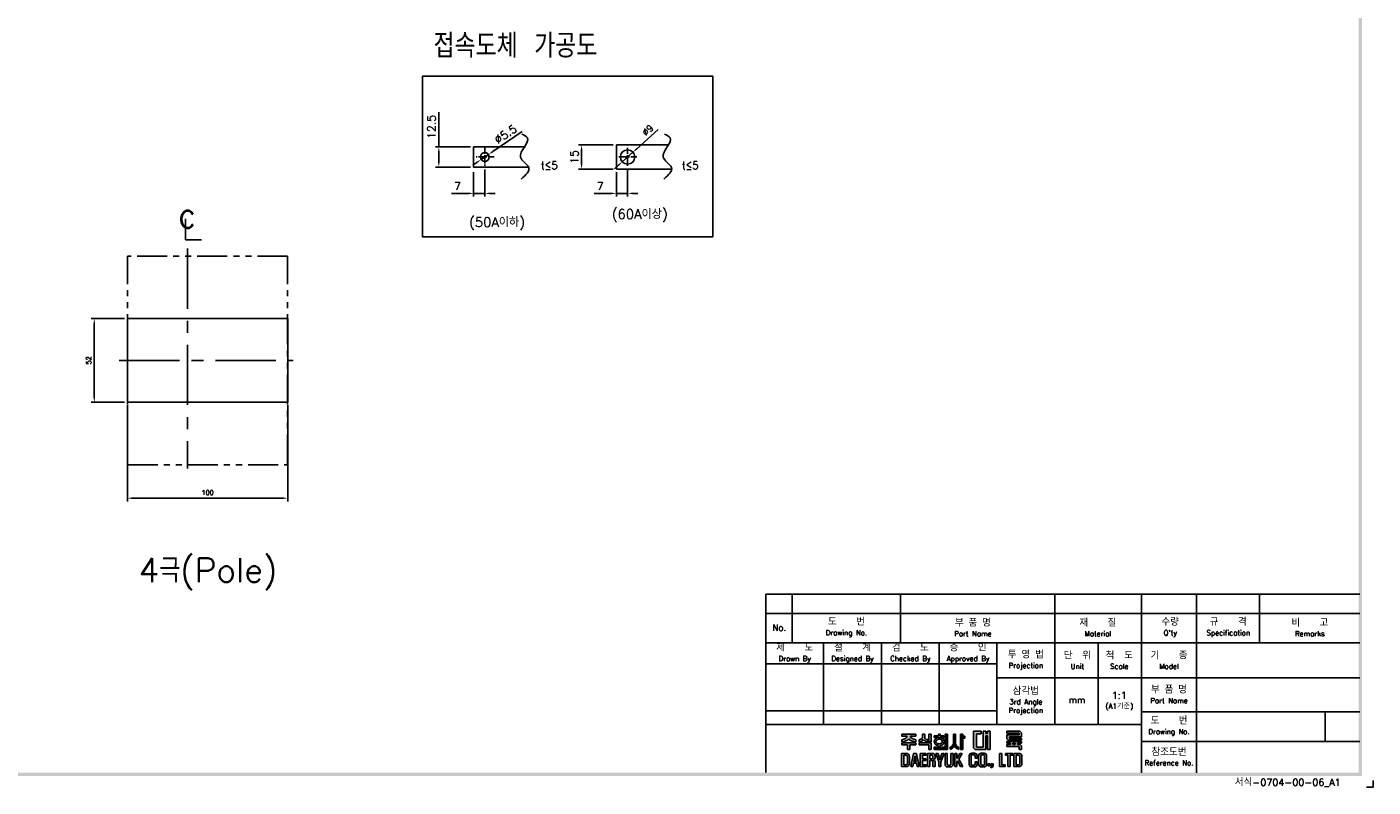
# Model space of a CAD drawing. Extents: x 2148 to 3980, y -907 to 1584.
# Tile 11 of 18: x 3142 to 3980, y 422 to 895. Entities that reach past the tile are written whole.
import ezdxf

# ---------------------------------------------------------------- set-up
doc = ezdxf.new("R2010")
doc.units = 0
doc.header["$LTSCALE"] = 3
doc.header["$MEASUREMENT"] = 0
doc.linetypes.add('CENTER', pattern=[2, 1.25, -0.25, 0.25, -0.25])
doc.linetypes.add('PHANTOM2', pattern=[1.25, 0.625, -0.125, 0.125, -0.125, 0.125, -0.125])
doc.layers.get('0').update_dxf_attribs({"linetype": 'CONTINUOUS'})
doc.layers.get('Defpoints').update_dxf_attribs({"linetype": 'CONTINUOUS'})
for name, color, linetype in [('AM_VIS', 7, 'CONTINUOUS'), ('cen', 1, 'CENTER'), ('di', 3, 'CONTINUOUS'), ('dimtaxt', 3, 'CONTINUOUS'), ('dwg', 7, 'CONTINUOUS'), ('NOTE', 4, 'CONTINUOUS')]:
    doc.layers.add(name, color=color, linetype=linetype)
doc.styles.add('K25', font='TXT', dxfattribs={"width": 0.9, "height": 2.5, "bigfont": 'TBHAN'})
doc.styles.add('KIM', font='ROMANS.shx', dxfattribs={"height": 5, "bigfont": 'GSG1.shx'})
doc.styles.get("Standard").update_dxf_attribs({"font": 'romans.shx', "height": 3, "bigfont": 'ghs.shx'})
doc.dimstyles.get("Standard").update_dxf_attribs({"dimtxt": 0.18, "dimasz": 0.18, "dimexe": 0.18, "dimexo": 0.0625, "dimgap": 0.09, "dimtad": 0, "dimtih": 1, "dimtoh": 1, "dimdec": 4, "dimzin": 0, "dimdsep": 46, "dimtxsty": 'Standard', "dimcen": 0.09, "dimadec": 0, "dimazin": 0, "dimtfac": 1, "dimtdec": 4, "dimtofl": 0, "dimtmove": 0, "dimatfit": 3, "dimfxl": 0, "dimtolj": 1, "dimtzin": 0, "dimarcsym": 0})
doc.dimstyles.new('STANDARD$0', dxfattribs={"dimtxt": 5, "dimasz": 5, "dimexe": 1, "dimexo": 2, "dimgap": 2, "dimtad": 1, "dimdec": 4, "dimzin": 12, "dimdsep": 46, "dimtxsty": 'KIM', "dimcen": -1, "dimdle": 0.1, "dimadec": 0, "dimazin": 0, "dimtfac": 1, "dimtdec": 4, "dimtmove": 0, "dimatfit": 3, "dimfxl": 0, "dimtolj": 1, "dimtzin": 0, "dimarcsym": 0})
doc.dimstyles.new('STANDARD$3', dxfattribs={"dimtxt": 5, "dimasz": 5, "dimexe": 1, "dimexo": 2, "dimgap": 0.8, "dimtad": 1, "dimdec": 4, "dimdsep": 46, "dimtxsty": 'KIM', "dimcen": 0, "dimdle": 0.1, "dimadec": 0, "dimazin": 0, "dimtfac": 1, "dimtdec": 4, "dimtmove": 0, "dimatfit": 3, "dimfxl": 0, "dimtolj": 1, "dimtzin": 0, "dimarcsym": 0})

# ---------------------------------------------------------------- blocks, each defined once
blk = doc.blocks.new('*D28')
at = {"layer": 'Defpoints', "color": 0}
for p in [(3204.3, 713.5), (3183.49, 661.5), (3204.3, 661.5)]:
    blk.add_point(p, dxfattribs=at)
at = {"layer": 'di'}
for p, q in [((3202.3, 713.5), (3181.49, 713.5)), ((3183.49, 710.3), (3183.49, 664.7)), ((3202.3, 661.5), (3181.49, 661.5))]:
    blk.add_line(p, q, dxfattribs=at)
for points in [[(3182.96, 710.3), (3184.03, 710.3), (3183.49, 713.5)], [(3182.96, 664.7), (3184.03, 664.7), (3183.49, 661.5)]]:
    blk.add_solid(points, dxfattribs=at)
at = {"layer": 'di', "insert": (3179.99, 687.5), "char_height": 3, "attachment_point": 5, "rotation": 90}
blk.add_mtext('\\A1;52', dxfattribs=at)
blk = doc.blocks.new('*D31')
at = {"layer": 'Defpoints', "color": 0}
for p in [(3204.1, 661.5), (3304.1, 661.5), (3304.1, 601.66)]:
    blk.add_point(p, dxfattribs=at)
at = {"layer": 'di'}
for p, q in [((3204.1, 659.5), (3204.1, 599.66)), ((3304.1, 659.5), (3304.1, 599.66)), ((3207.3, 601.66), (3300.9, 601.66))]:
    blk.add_line(p, q, dxfattribs=at)
for points in [[(3207.3, 602.19), (3207.3, 601.13), (3204.1, 601.66)], [(3300.9, 602.19), (3300.9, 601.13), (3304.1, 601.66)]]:
    blk.add_solid(points, dxfattribs=at)
at = {"layer": 'di', "insert": (3254.1, 605.16), "char_height": 3, "attachment_point": 5}
blk.add_mtext('\\A1;100', dxfattribs=at)
blk = doc.blocks.new('*D51')
at = {"layer": 'Defpoints', "color": 0}
for p in [(3487.1, 821.69), (3508.78, 821.69), (3508.78, 806.69)]:
    blk.add_point(p, dxfattribs=at)
at = {"layer": 'di'}
for p, q in [((3506.78, 821.69), (3485.1, 821.69)), ((3487.1, 809.89), (3487.1, 818.49)), ((3506.78, 806.69), (3485.1, 806.69))]:
    blk.add_line(p, q, dxfattribs=at)
for points in [[(3486.56, 818.49), (3487.63, 818.49), (3487.1, 821.69)], [(3486.56, 809.89), (3487.63, 809.89), (3487.1, 806.69)]]:
    blk.add_solid(points, dxfattribs=at)
at = {"layer": 'di', "insert": (3482.6, 814.19), "char_height": 5, "attachment_point": 5, "rotation": 90, "style": 'KIM'}
blk.add_mtext('\\A1;15', dxfattribs=at)
blk = doc.blocks.new('*D52')
at = {"layer": 'Defpoints', "color": 0}
for p in [(3519.12, 817.21), (3512.44, 811.18)]:
    blk.add_point(p, dxfattribs=at)
at = {"layer": 'di'}
for p, q in [((3534.76, 831.34), (3521.49, 819.36)), ((3512.44, 811.18), (3519.12, 817.21)), ((3510.06, 809.03), (3507.69, 806.89))]:
    blk.add_line(p, q, dxfattribs=at)
for points in [[(3521.13, 819.75), (3521.85, 818.96), (3519.12, 817.21)], [(3509.71, 809.43), (3510.42, 808.64), (3512.44, 811.18)]]:
    blk.add_solid(points, dxfattribs=at)
at = {"layer": 'di', "insert": (3528.33, 830.93), "char_height": 4, "attachment_point": 5, "rotation": 42.09685}
blk.add_mtext('\\A1;∅9', dxfattribs=at)
blk = doc.blocks.new('*D53')
at = {"layer": 'Defpoints', "color": 0}
for p in [(3508.78, 806.69), (3515.78, 808.45), (3508.78, 791.52)]:
    blk.add_point(p, dxfattribs=at)
at = {"layer": 'di'}
for p, q in [((3515.78, 806.45), (3515.78, 789.52)), ((3508.78, 804.69), (3508.78, 789.52)), ((3505.58, 791.52), (3495.04, 791.52)), ((3515.78, 791.52), (3508.78, 791.52)), ((3518.98, 791.52), (3522.18, 791.52))]:
    blk.add_line(p, q, dxfattribs=at)
for points in [[(3505.58, 792.05), (3505.58, 790.98), (3508.78, 791.52)], [(3518.98, 792.05), (3518.98, 790.98), (3515.78, 791.52)]]:
    blk.add_solid(points, dxfattribs=at)
at = {"layer": 'di', "insert": (3498.71, 796.02), "char_height": 5, "attachment_point": 5, "style": 'KIM'}
blk.add_mtext('\\A1;7', dxfattribs=at)
blk = doc.blocks.new('*D54')
at = {"layer": 'Defpoints', "color": 0}
for p in [(3398.17, 820.44), (3419.86, 820.44), (3419.86, 807.94)]:
    blk.add_point(p, dxfattribs=at)
at = {"layer": 'di'}
for p, q in [((3398.17, 820.44), (3398.17, 842.17)), ((3417.86, 820.44), (3396.17, 820.44)), ((3398.17, 811.14), (3398.17, 817.24)), ((3417.86, 807.94), (3396.17, 807.94))]:
    blk.add_line(p, q, dxfattribs=at)
for points in [[(3397.64, 817.24), (3398.71, 817.24), (3398.17, 820.44)], [(3397.64, 811.14), (3398.71, 811.14), (3398.17, 807.94)]]:
    blk.add_solid(points, dxfattribs=at)
at = {"layer": 'di', "insert": (3393.67, 832.91), "char_height": 5, "attachment_point": 5, "rotation": 90, "style": 'KIM'}
blk.add_mtext('\\A1;12.5', dxfattribs=at)
blk = doc.blocks.new('*D55')
at = {"layer": 'Defpoints', "color": 0}
for p in [(3419.86, 806.69), (3426.86, 808.45), (3419.86, 791.52)]:
    blk.add_point(p, dxfattribs=at)
at = {"layer": 'di'}
for p, q in [((3426.86, 806.45), (3426.86, 789.52)), ((3419.86, 804.69), (3419.86, 789.52)), ((3416.66, 791.52), (3406.12, 791.52)), ((3426.86, 791.52), (3419.86, 791.52)), ((3430.06, 791.52), (3433.26, 791.52))]:
    blk.add_line(p, q, dxfattribs=at)
for points in [[(3416.66, 792.05), (3416.66, 790.98), (3419.86, 791.52)], [(3430.06, 792.05), (3430.06, 790.98), (3426.86, 791.52)]]:
    blk.add_solid(points, dxfattribs=at)
at = {"layer": 'di', "insert": (3409.79, 796.02), "char_height": 5, "attachment_point": 5, "style": 'KIM'}
blk.add_mtext('\\A1;7', dxfattribs=at)
blk = doc.blocks.new('*D56')
at = {"layer": 'Defpoints', "color": 0}
for p in [(3429.13, 815.74), (3424.58, 812.65)]:
    blk.add_point(p, dxfattribs=at)
at = {"layer": 'di'}
for p, q in [((3450.14, 830.01), (3431.78, 817.54)), ((3424.58, 812.65), (3429.13, 815.74)), ((3421.93, 810.85), (3419.29, 809.05))]:
    blk.add_line(p, q, dxfattribs=at)
for points in [[(3431.48, 817.98), (3432.08, 817.1), (3429.13, 815.74)], [(3421.63, 811.29), (3422.23, 810.41), (3424.58, 812.65)]]:
    blk.add_solid(points, dxfattribs=at)
at = {"layer": 'di', "insert": (3439.75, 828.4), "char_height": 5, "attachment_point": 5, "rotation": 34.1876, "style": 'KIM'}
blk.add_mtext('\\A1;∅5.5', dxfattribs=at)
blk = doc.blocks.new('도면서식 A1')
at = {"layer": 'di', "insert": (780.92, -2.61), "char_height": 2.2, "width": 38.8706, "attachment_point": 4}
blk.add_mtext('서식-0704-00-06_A1', dxfattribs=at)
blk = doc.blocks.new('대륙')
at = {"layer": 'dimtaxt'}
for points in [[(70.89, 12.38), (72.38, 12.38), (72.38, 13.12), (70.01, 13.12), (70.01, 8), (70.53, 7.49), (73.84, 7.49), (73.84, 11.66), (74.29, 11.66), (74.29, 7.49), (75.14, 7.49), (75.14, 13.12), (74.29, 13.12), (74.29, 12.42), (73.84, 12.42), (73.84, 13.12), (73.01, 13.12), (73.01, 8.23), (70.89, 8.23)], [(61.83, 12.19), (61.11, 12.19), (61.11, 8.2), (57.74, 8.2), (57.74, 7.47), (61.11, 7.47), (61.83, 7.47)]]:
    blk.add_hatch(color=256, dxfattribs=at).paths.add_polyline_path(points)
h = blk.add_hatch(color=256, dxfattribs=at)
h.paths.add_polyline_path([(84.17, 12.56), (84.17, 11.99), (80.38, 11.99), (80.38, 10.74), (80.81, 10.32), (84.92, 10.32), (84.92, 10.92), (81.19, 10.92), (81.19, 11.44), (84.92, 11.44), (84.92, 12.6), (84.39, 13.12), (80.36, 13.12), (80.36, 12.56)])
h.paths.add_polyline_path([(83.7, 9.41), (84.92, 9.41), (84.92, 9.97), (80.36, 9.97), (80.36, 9.41), (81.48, 9.41), (81.48, 9.04), (80.35, 9.04), (80.35, 8.42), (84.18, 8.42), (84.18, 7.49), (84.92, 7.49), (84.92, 8.64), (84.52, 9.04), (83.7, 9.04)])
h.paths.add_polyline_path([(83, 9.41), (82.23, 9.41), (82.23, 9.04), (83, 9.04)], flags=17)
h = blk.add_hatch(color=256, dxfattribs=at)
edge = h.paths.add_edge_path()
edge.add_line((51.99, 12.18), (47.65, 12.18))
edge.add_line((47.65, 12.18), (47.65, 11.59))
edge.add_line((47.65, 11.59), (49.36, 11.59))
edge.add_ellipse((47.48, 11.55), major_axis=(1.89, 0.39), ratio=0.576936, start_angle=268.0794, end_angle=342.4305, ccw=False)
edge.add_line((47.64, 10.44), (47.64, 9.87))
edge.add_ellipse((47.59, 11.36), major_axis=(2.46, 0), ratio=0.608939, start_angle=-88.7913, end_angle=-24.3158)
edge.add_ellipse((52.06, 11.36), major_axis=(-2.46, 0), ratio=0.608939, start_angle=384.3158, end_angle=448.3061)
edge.add_line((51.99, 9.87), (51.99, 10.51))
edge.add_ellipse((52.11, 11.62), major_axis=(-1.91, 0.31), ratio=0.577613, start_angle=17.5125, end_angle=91.8636, ccw=False)
edge.add_line((50.24, 11.59), (51.99, 11.59))
edge.add_line((51.99, 11.59), (51.99, 12.18))
h.paths.add_polyline_path([(52, 9.48), (47.64, 9.48), (47.64, 8.87), (49.46, 8.87), (49.46, 7.49), (50.19, 7.49), (50.19, 8.88), (52, 8.88)])
edge = h.paths.add_edge_path()
edge.add_arc((55.25, 11.18), 0.45, 180, 220.7047, ccw=False)
edge.add_line((54.8, 11.18), (54.8, 12.18))
edge.add_line((54.8, 12.18), (54.06, 12.18))
edge.add_line((54.06, 12.18), (54.06, 11.18))
edge.add_arc((53.61, 11.18), 0.45, 319.2953, 360, ccw=False)
edge.add_spline(control_points=[(53.95, 10.89), (53.94, 10.88), (53.93, 10.87), (53.83, 10.76), (53.7, 10.68), (53.03, 10.51)], knot_values=[3.761053, 3.761053, 3.761053, 3.761053, 3.807132, 3.807132, 4.298097, 4.298097, 4.298097, 4.298097], degree=3, periodic=0)
edge.add_line((53.03, 10.51), (53.03, 9.85))
edge.add_spline(control_points=[(53.03, 9.85), (53.05, 9.85), (53.06, 9.85), (53.74, 9.96), (53.94, 10.08), (54.15, 10.22), (54.2, 10.3), (54.43, 10.6)], knot_values=[3.495949, 3.495949, 3.495949, 3.495949, 3.524444, 3.524444, 4.06832, 4.06832, 4.379503, 4.379503, 4.379503, 4.379503], degree=3, periodic=0)
edge.add_spline(control_points=[(54.43, 10.6), (54.65, 10.3), (54.71, 10.22), (54.92, 10.08), (55.12, 9.96), (55.75, 9.88), (55.78, 9.87), (55.8, 9.86)], knot_values=[3.495949, 3.495949, 3.495949, 3.495949, 3.807132, 3.807132, 4.351008, 4.351008, 4.402945, 4.402945, 4.402945, 4.402945], degree=3, periodic=0)
edge.add_line((55.8, 9.86), (55.8, 10.59))
edge.add_spline(control_points=[(55.8, 10.59), (55.78, 10.59), (55.76, 10.6), (55.19, 10.66), (55.03, 10.75), (54.92, 10.87), (54.91, 10.88), (54.91, 10.89)], knot_values=[3.761053, 3.761053, 3.761053, 3.761053, 3.81299, 3.81299, 4.356866, 4.356866, 4.402945, 4.402945, 4.402945, 4.402945], degree=3, periodic=0)
h.paths.add_polyline_path([(56.82, 9.48), (53.03, 9.48), (53.03, 8.87), (56.1, 8.87), (56.1, 7.49), (56.82, 7.49)])
h.paths.add_polyline_path([(56.82, 12.19), (56.1, 12.19), (56.1, 9.87), (56.82, 9.87)])
h.paths.add_polyline_path([(60.76, 11.76), (59.58, 11.76), (59.58, 12.19), (59.05, 12.19), (59.05, 11.76), (57.74, 11.76), (57.74, 11.21), (60.76, 11.21)])
edge = h.paths.add_edge_path()
edge.add_ellipse((59.26, 9.92), major_axis=(-1.56, 0), ratio=0.830145, start_angle=101.7462, end_angle=265.4383)
edge.add_line((59.38, 11.21), (59.13, 11.21))
edge.add_ellipse((59.26, 9.92), major_axis=(1.56, 0), ratio=0.830145, start_angle=94.5617, end_angle=259.6787)
edge.add_line((58.98, 8.65), (58.98, 8.2))
edge.add_line((58.98, 8.2), (59.58, 8.2))
edge.add_line((59.58, 8.2), (59.58, 8.65))
edge = h.paths.add_edge_path(flags=16)
edge.add_spline(control_points=[(60.26, 9.92), (60.26, 10.03), (60.22, 10.15), (60.06, 10.37), (59.93, 10.48), (59.59, 10.63), (59.39, 10.66), (58.99, 10.64), (58.8, 10.59), (58.5, 10.41), (58.39, 10.3), (58.27, 10.07), (58.25, 9.96), (58.28, 9.73), (58.34, 9.62), (58.54, 9.4), (58.69, 9.3), (59.06, 9.19), (59.26, 9.17), (59.65, 9.23), (59.83, 9.31), (60.09, 9.5), (60.18, 9.62), (60.25, 9.8), (60.26, 9.86), (60.26, 9.92)], knot_values=[0, 0, 0, 0, 0.543876, 0.543876, 1.087752, 1.087752, 1.631628, 1.631628, 2.175504, 2.175504, 2.71938, 2.71938, 3.263256, 3.263256, 3.807132, 3.807132, 4.351008, 4.351008, 4.894884, 4.894884, 5.43876, 5.43876, 5.982636, 5.982636, 6.283185, 6.283185, 6.283185, 6.283185], degree=3, periodic=0)
h = blk.add_hatch(color=256, dxfattribs=at)
edge = h.paths.add_edge_path()
edge.add_line((64.41, 12.18), (63.7, 12.18))
edge.add_line((63.7, 12.18), (63.7, 9.23))
edge.add_ellipse((62.86, 9.12), major_axis=(0.66, 0.841), ratio=0.672815, start_angle=218.7862, end_angle=304.0863, ccw=False)
edge.add_line((62.7, 8.19), (62.7, 7.51))
edge.add_ellipse((63.11, 8.54), major_axis=(0.964, 0.919), ratio=0.540942, start_angle=220.7961, end_angle=301.7505)
edge.add_ellipse((64.93, 8.53), major_axis=(-0.866, 0.919), ratio=0.569913, start_angle=58.7442, end_angle=145.288)
edge.add_line((65.35, 7.49), (65.35, 8.17))
edge.add_ellipse((65.18, 9.26), major_axis=(-0.67, 1.07), ratio=0.576723, start_angle=74.3826, end_angle=142.9847, ccw=False)
edge.add_line((64.41, 9.18), (64.41, 12.18))
h.paths.add_polyline_path([(66.65, 10.99), (67.26, 10.99), (67.26, 11.63), (66.64, 11.63), (66.64, 12.18), (65.92, 12.18), (65.92, 7.49), (66.65, 7.49)])
h = blk.add_hatch(color=256, dxfattribs=at)
h.paths.add_polyline_path([(47.58, 6.25), (47.58, 2.12), (49.06, 2.12, 0.414214), (50.06, 3.12), (50.06, 5.25, 0.414214), (49.06, 6.25)])
h.paths.add_polyline_path([(48.9, 5.73, -0.414214), (49.4, 5.23), (49.4, 3.16, -0.414214), (48.9, 2.66), (48.23, 2.66), (48.23, 5.73)], flags=16)
h.paths.add_polyline_path([(50.42, 2.11), (51.1, 2.11), (51.31, 3.17), (52.21, 3.17), (52.42, 2.11), (53.1, 2.11), (52.25, 6.23), (51.27, 6.23)])
h.paths.add_polyline_path([(51.77, 5.49), (52.09, 3.74), (51.43, 3.74)], flags=16)
h.paths.add_polyline_path([(53.4, 2.11), (55.25, 2.11), (55.25, 2.66), (54.07, 2.66), (54.07, 3.99), (55.15, 3.99), (55.15, 4.52), (54.06, 4.52), (54.06, 5.7), (55.21, 5.7), (55.21, 6.25), (53.4, 6.25)])
h.paths.add_polyline_path([(55.67, 2.12), (56.33, 2.12), (56.33, 4.05), (56.93, 4.05, -0.414214), (57.33, 3.65), (57.33, 2.12), (58.02, 2.12), (58.02, 3.65, 0.276846), (57.45, 4.24, 0.25864), (58.02, 4.77), (58.02, 5.43, 0.414214), (57.22, 6.23), (55.67, 6.23)])
h.paths.add_polyline_path([(56.33, 5.71), (57.04, 5.71, -0.414214), (57.34, 5.41), (57.34, 4.86, -0.414214), (57.04, 4.56), (56.33, 4.56)], flags=16)
h.paths.add_polyline_path([(59.2, 3.57), (59.2, 2.11), (59.85, 2.11), (59.85, 3.58), (60.8, 6.24), (60.13, 6.24), (59.53, 4.27), (58.97, 6.24), (58.28, 6.24)])
h.paths.add_polyline_path([(61.13, 2.78, 0.414214), (61.88, 2.03), (62.85, 2.03, 0.414214), (63.6, 2.78), (63.6, 6.24), (62.93, 6.24), (62.93, 2.84, -0.414214), (62.68, 2.59), (62.07, 2.59, -0.414214), (61.82, 2.84), (61.82, 6.24), (61.13, 6.24)])
h.paths.add_polyline_path([(64.11, 2.12), (64.77, 2.12), (64.77, 3.42), (64.98, 3.87), (65.9, 2.12), (66.68, 2.12), (65.38, 4.46), (66.48, 6.23), (65.69, 6.23), (64.76, 4.66), (64.76, 6.23), (64.11, 6.23)])
h.paths.add_polyline_path([(68.62, 2.84, 0.414214), (69.42, 2.04), (70.32, 2.04, 0.414214), (71.12, 2.84), (71.12, 3.62), (70.47, 3.62), (70.47, 2.85, -0.414214), (70.17, 2.55), (69.58, 2.55, -0.414214), (69.28, 2.85), (69.28, 5.49, -0.414214), (69.58, 5.79), (70.16, 5.79, -0.414214), (70.46, 5.49), (70.46, 4.76), (71.12, 4.76), (71.12, 5.52, 0.414214), (70.32, 6.32), (69.42, 6.32, 0.414214), (68.62, 5.52)])
h.paths.add_polyline_path([(71.57, 2.84, 0.414214), (72.37, 2.04), (73.25, 2.04, 0.414214), (74.05, 2.84), (74.05, 5.52, 0.414214), (73.25, 6.32), (72.37, 6.32, 0.414214), (71.57, 5.52)])
h.paths.add_polyline_path([(72.23, 5.5, -0.414214), (72.53, 5.8), (73.09, 5.8, -0.414214), (73.39, 5.5), (73.39, 2.85, -0.414214), (73.09, 2.55), (72.53, 2.55, -0.414214), (72.23, 2.85)], flags=16)
h.paths.add_polyline_path([(74.42, 2.34), (75.05, 2.34), (75.05, 2.98), (74.42, 2.98)])
h.paths.add_polyline_path([(75.76, 2.34, -0.316213), (75.39, 2.07), (75.39, 1.77, 0.409412), (76.08, 2.47), (76.08, 2.98), (75.39, 2.98), (75.39, 2.34)])
h.paths.add_polyline_path([(78.08, 2.12), (79.79, 2.12), (79.79, 2.67), (78.75, 2.67), (78.75, 6.24), (78.08, 6.24)])
h.paths.add_polyline_path([(80.68, 2.12), (81.35, 2.12), (81.35, 5.7), (82.27, 5.7), (82.27, 6.24), (79.92, 6.24), (79.92, 5.7), (80.68, 5.7)])
h.paths.add_polyline_path([(82.59, 2.13), (84.07, 2.13, 0.414214), (85.07, 3.13), (85.07, 5.24, 0.414214), (84.07, 6.24), (82.59, 6.24)])
h.paths.add_polyline_path([(83.24, 5.73), (83.9, 5.73, -0.414214), (84.4, 5.23), (84.4, 3.15, -0.414214), (83.9, 2.65), (83.24, 2.65)], flags=16)
for p, q in [((70.01, 13.12), (70.01, 8)), ((70.01, 13.12), (72.38, 13.12)), ((72.38, 13.12), (72.38, 12.38)), ((73.01, 13.12), (73.01, 8.23)), ((73.01, 13.12), (73.84, 13.12)), ((73.84, 13.12), (73.84, 12.42)), ((74.29, 13.12), (75.14, 13.12)), ((74.29, 13.12), (74.29, 12.42)), ((75.14, 13.12), (75.14, 7.49)), ((80.36, 13.12), (84.39, 13.12)), ((80.36, 12.56), (80.36, 13.12)), ((84.92, 12.6), (84.39, 13.12)), ((84.92, 12.6), (84.92, 11.44)), ((47.64, 10.44), (47.64, 9.87)), ((47.64, 9.48), (52, 9.48)), ((47.64, 8.87), (47.64, 9.48)), ((49.46, 8.87), (47.64, 8.87)), ((47.65, 12.18), (51.99, 12.18)), ((47.65, 12.18), (47.65, 11.59)), ((47.65, 11.59), (49.36, 11.59)), ((49.46, 7.49), (49.46, 8.87)), ((50.19, 8.88), (50.19, 7.49)), ((52, 8.88), (50.19, 8.88)), ((51.99, 11.59), (50.24, 11.59)), ((51.99, 12.18), (51.99, 11.59)), ((51.99, 10.51), (51.99, 9.87)), ((52, 9.48), (52, 8.88)), ((53.03, 9.85), (53.03, 10.51)), ((53.03, 9.48), (56.82, 9.48)), ((53.03, 8.87), (53.03, 9.48)), ((56.1, 8.87), (53.03, 8.87)), ((54.06, 12.18), (54.8, 12.18)), ((54.06, 12.18), (54.06, 11.18)), ((54.8, 12.18), (54.8, 11.18)), ((55.8, 9.86), (55.8, 10.59)), ((56.82, 12.19), (56.1, 12.19)), ((56.1, 12.19), (56.1, 9.87)), ((56.82, 9.87), (56.1, 9.87)), ((56.1, 7.49), (56.1, 8.87)), ((56.82, 12.19), (56.82, 9.87)), ((56.82, 9.48), (56.82, 7.49)), ((57.74, 11.76), (59.05, 11.76)), ((57.74, 11.21), (57.74, 11.76)), ((60.76, 11.21), (57.74, 11.21)), ((58.98, 8.2), (58.98, 8.65)), ((59.05, 11.76), (59.05, 12.19)), ((59.05, 12.19), (59.58, 12.19)), ((59.58, 12.19), (59.58, 11.76)), ((59.58, 11.76), (60.76, 11.76)), ((59.58, 8.65), (59.58, 8.2)), ((60.76, 11.76), (60.76, 11.21)), ((61.11, 12.19), (61.11, 8.2)), ((61.83, 12.19), (61.11, 12.19)), ((61.83, 7.47), (61.83, 12.19)), ((63.7, 12.18), (64.41, 12.18)), ((63.7, 12.18), (63.7, 9.23)), ((64.41, 12.18), (64.41, 9.18)), ((65.92, 7.49), (65.92, 12.18)), ((65.92, 12.18), (66.64, 12.18)), ((66.64, 12.18), (66.64, 11.63)), ((66.64, 11.63), (67.26, 11.63)), ((66.65, 10.99), (66.65, 7.49)), ((67.26, 10.99), (66.65, 10.99)), ((67.26, 11.63), (67.26, 10.99)), ((70.89, 12.38), (70.89, 8.23)), ((70.89, 12.38), (72.38, 12.38)), ((73.84, 12.42), (74.29, 12.42)), ((73.84, 11.66), (73.84, 7.49)), ((73.84, 11.66), (74.29, 11.66)), ((74.29, 11.66), (74.29, 7.49)), ((80.35, 9.04), (81.48, 9.04)), ((80.35, 9.04), (80.35, 8.42)), ((80.35, 8.42), (84.18, 8.42)), ((80.36, 12.56), (84.17, 12.56)), ((80.36, 9.97), (84.92, 9.97)), ((80.36, 9.97), (80.36, 9.41)), ((80.36, 9.41), (81.48, 9.41)), ((80.38, 11.99), (84.17, 11.99)), ((80.38, 11.99), (80.38, 10.74)), ((80.81, 10.32), (80.38, 10.74)), ((80.81, 10.32), (84.92, 10.32)), ((81.19, 11.44), (84.92, 11.44)), ((81.19, 11.44), (81.19, 10.92)), ((81.19, 10.92), (84.92, 10.92)), ((81.48, 9.41), (81.48, 9.04)), ((82.23, 9.41), (83, 9.41)), ((82.23, 9.41), (82.23, 9.04)), ((82.23, 9.04), (83, 9.04)), ((83, 9.41), (83, 9.04)), ((83.7, 9.41), (84.92, 9.41)), ((83.7, 9.41), (83.7, 9.04)), ((83.7, 9.04), (84.52, 9.04)), ((84.17, 12.56), (84.17, 11.99)), ((84.18, 8.42), (84.18, 7.49)), ((84.92, 8.64), (84.52, 9.04)), ((84.92, 10.92), (84.92, 10.32)), ((84.92, 9.97), (84.92, 9.41)), ((84.92, 8.64), (84.92, 7.49)), ((47.58, 6.25), (47.58, 2.12)), ((47.58, 6.25), (49.06, 6.25)), ((48.23, 5.73), (48.23, 2.66)), ((48.9, 5.73), (48.23, 5.73)), ((49.4, 3.16), (49.4, 5.23)), ((50.19, 7.49), (49.46, 7.49)), ((50.06, 5.25), (50.06, 3.12)), ((51.27, 6.23), (50.42, 2.11)), ((52.25, 6.23), (51.27, 6.23)), ((51.77, 5.49), (51.43, 3.74)), ((52.09, 3.74), (51.77, 5.49)), ((53.1, 2.11), (52.25, 6.23)), ((55.21, 6.25), (53.4, 6.25)), ((53.4, 6.25), (53.4, 2.11)), ((54.06, 5.7), (55.21, 5.7)), ((54.06, 4.52), (54.06, 5.7)), ((55.15, 4.52), (54.06, 4.52)), ((55.15, 3.99), (55.15, 4.52)), ((55.21, 5.7), (55.21, 6.25)), ((55.67, 6.23), (55.67, 2.12)), ((57.22, 6.23), (55.67, 6.23)), ((56.82, 7.49), (56.1, 7.49)), ((56.33, 5.71), (56.33, 4.56)), ((57.04, 5.71), (56.33, 5.71)), ((56.33, 4.56), (57.04, 4.56)), ((57.34, 4.86), (57.34, 5.41)), ((57.74, 8.2), (61.11, 8.2)), ((57.74, 7.47), (57.74, 8.2)), ((61.11, 7.47), (57.74, 7.47)), ((58.02, 4.77), (58.02, 5.43)), ((58.97, 6.24), (58.28, 6.24)), ((58.28, 6.24), (59.2, 3.57)), ((59.53, 4.27), (58.97, 6.24)), ((60.13, 6.24), (59.53, 4.27)), ((59.85, 3.58), (60.8, 6.24)), ((60.8, 6.24), (60.13, 6.24)), ((61.11, 7.47), (61.83, 7.47)), ((61.13, 6.24), (61.13, 2.78)), ((61.82, 6.24), (61.13, 6.24)), ((61.82, 2.84), (61.82, 6.24)), ((62.7, 7.51), (62.7, 8.19)), ((62.93, 2.84), (62.93, 6.24)), ((62.93, 6.24), (63.6, 6.24)), ((63.6, 6.24), (63.6, 2.78)), ((64.11, 2.12), (64.11, 6.23)), ((64.11, 6.23), (64.76, 6.23)), ((64.76, 4.66), (65.69, 6.23)), ((64.76, 6.23), (64.76, 4.66)), ((65.35, 7.49), (65.35, 8.17)), ((66.48, 6.23), (65.38, 4.46)), ((65.38, 4.46), (66.68, 2.12)), ((65.69, 6.23), (66.48, 6.23)), ((66.65, 7.49), (65.92, 7.49)), ((68.62, 2.84), (68.62, 5.52)), ((69.28, 5.49), (69.28, 2.85)), ((70.32, 6.32), (69.42, 6.32)), ((70.16, 5.79), (69.58, 5.79)), ((70.53, 7.49), (70.01, 8)), ((70.46, 4.76), (70.46, 5.49)), ((71.12, 4.76), (70.46, 4.76)), ((73.84, 7.49), (70.53, 7.49)), ((73.01, 8.23), (70.89, 8.23)), ((71.12, 5.52), (71.12, 4.76)), ((71.57, 2.84), (71.57, 5.52)), ((72.23, 5.5), (72.23, 2.85)), ((73.25, 6.32), (72.37, 6.32)), ((73.09, 5.8), (72.53, 5.8)), ((73.39, 2.85), (73.39, 5.5)), ((74.05, 5.52), (74.05, 2.84)), ((75.14, 7.49), (74.29, 7.49)), ((78.08, 6.24), (78.08, 2.12)), ((78.75, 6.24), (78.08, 6.24)), ((78.75, 2.67), (78.75, 6.24)), ((82.27, 6.24), (79.92, 6.24)), ((79.92, 6.24), (79.92, 5.7)), ((79.92, 5.7), (80.68, 5.7)), ((80.68, 5.7), (80.68, 2.12)), ((81.35, 2.12), (81.35, 5.7)), ((81.35, 5.7), (82.27, 5.7)), ((82.27, 5.7), (82.27, 6.24)), ((82.59, 6.24), (82.59, 2.13)), ((84.07, 6.24), (82.59, 6.24)), ((83.24, 2.65), (83.24, 5.73)), ((83.24, 5.73), (83.9, 5.73)), ((84.92, 7.49), (84.18, 7.49)), ((84.4, 3.15), (84.4, 5.23)), ((85.07, 3.13), (85.07, 5.24)), ((47.58, 2.12), (49.06, 2.12)), ((48.23, 2.66), (48.9, 2.66)), ((50.42, 2.11), (51.1, 2.11)), ((51.1, 2.11), (51.31, 3.17)), ((51.31, 3.17), (52.21, 3.17)), ((51.43, 3.74), (52.09, 3.74)), ((52.21, 3.17), (52.42, 2.11)), ((52.42, 2.11), (53.1, 2.11)), ((53.4, 2.11), (55.25, 2.11)), ((54.07, 3.99), (55.15, 3.99)), ((54.07, 2.66), (54.07, 3.99)), ((55.25, 2.66), (54.07, 2.66)), ((55.25, 2.11), (55.25, 2.66)), ((55.67, 2.12), (56.33, 2.12)), ((56.33, 2.12), (56.33, 4.05)), ((56.33, 4.05), (56.93, 4.05)), ((57.33, 3.65), (57.33, 2.12)), ((57.33, 2.12), (58.02, 2.12)), ((58.02, 2.12), (58.02, 3.65)), ((59.2, 3.57), (59.2, 2.11)), ((59.2, 2.11), (59.85, 2.11)), ((59.85, 2.11), (59.85, 3.58)), ((62.85, 2.03), (61.88, 2.03)), ((62.68, 2.59), (62.07, 2.59)), ((64.77, 2.12), (64.11, 2.12)), ((64.98, 3.87), (64.77, 3.42)), ((64.77, 3.42), (64.77, 2.12)), ((65.9, 2.12), (64.98, 3.87)), ((66.68, 2.12), (65.9, 2.12)), ((70.32, 2.04), (69.42, 2.04)), ((70.17, 2.55), (69.58, 2.55)), ((70.47, 3.62), (70.47, 2.85)), ((71.12, 3.62), (70.47, 3.62)), ((71.12, 2.84), (71.12, 3.62)), ((73.25, 2.04), (72.37, 2.04)), ((73.09, 2.55), (72.53, 2.55)), ((74.42, 2.98), (74.42, 2.34)), ((75.05, 2.98), (74.42, 2.98)), ((75.05, 2.34), (74.42, 2.34)), ((75.05, 2.98), (75.05, 2.34)), ((75.39, 2.98), (75.39, 2.34)), ((76.08, 2.98), (75.39, 2.98)), ((75.76, 2.34), (75.39, 2.34)), ((75.39, 2.07), (75.39, 1.77)), ((76.08, 2.98), (76.08, 2.47)), ((78.08, 2.12), (79.79, 2.12)), ((79.79, 2.67), (78.75, 2.67)), ((79.79, 2.12), (79.79, 2.67)), ((80.68, 2.12), (81.35, 2.12)), ((82.59, 2.13), (84.07, 2.13)), ((83.9, 2.65), (83.24, 2.65))]:
    blk.add_line(p, q, dxfattribs=at)
for centre, radius, start, end in [((53.61, 11.18), 0.45, 319.2953, 360), ((55.25, 11.18), 0.45, 180, 220.7047), ((48.9, 5.23), 0.5, 0, 90), ((49.06, 5.25), 1, 0, 90), ((57.22, 4.85), 0.8, 270, 270), ((57.04, 5.41), 0.3, 0, 90), ((57.04, 4.86), 0.3, 270, 0), ((57.22, 5.43), 0.8, 0, 90), ((57.26, 5.02), 0.8, 283.6828, 341.6876), ((57.24, 3.47), 0.8, 12.921, 74.819), ((69.42, 5.52), 0.8, 90, 180), ((69.58, 5.49), 0.3, 90, 180), ((70.16, 5.49), 0.3, 0, 90), ((70.32, 5.52), 0.8, 0, 90), ((72.37, 5.52), 0.8, 90, 180), ((72.53, 5.5), 0.3, 90, 180), ((73.09, 5.5), 0.3, 0, 90), ((73.25, 5.52), 0.8, 0, 90), ((83.9, 5.23), 0.5, 0, 90), ((84.07, 5.24), 1, 0, 90), ((48.9, 3.16), 0.5, 270, 0), ((49.06, 3.12), 1, 270, 0), ((56.93, 3.65), 0.4, 0, 90), ((61.88, 2.78), 0.75, 180, 270), ((62.07, 2.84), 0.25, 180, 270), ((62.68, 2.84), 0.25, 270, 0), ((62.85, 2.78), 0.75, 270, 0), ((69.42, 2.84), 0.8, 180, 270), ((69.58, 2.85), 0.3, 180, 270), ((70.17, 2.85), 0.3, 270, 0), ((70.32, 2.84), 0.8, 270, 0), ((72.37, 2.84), 0.8, 180, 270), ((72.53, 2.85), 0.3, 180, 270), ((73.09, 2.85), 0.3, 270, 0), ((73.25, 2.84), 0.8, 270, 0), ((75.38, 2.47), 0.7, 270.9408, 0), ((75.38, 2.47), 0.4, 271.6466, 341.8371), ((83.9, 3.15), 0.5, 270, 0), ((84.07, 3.13), 1, 270, 0)]:
    blk.add_arc(centre, radius, start, end, dxfattribs=at)
for centre, major_axis, ratio, start_param, end_param in [((47.48, 11.55), (1.89, 0.39), 0.576936, 4.678869, 5.97654), ((47.59, 11.36), (-2.46, 0), 0.608939, 1.591893, 2.717202), ((59.26, 9.92), (1.56, 0), 0.830145, 1.650413, 4.532248), ((59.26, 9.92), (-1.56, 0), 0.830145, 1.775806, 4.632772), ((62.86, 9.12), (0.66, 0.841), 0.672815, 3.81854, 5.307307), ((63.11, 8.54), (0.964, 0.919), 0.540942, 3.853619, 5.26654)]:
    blk.add_ellipse(centre, major_axis=major_axis, ratio=ratio, start_param=start_param, end_param=end_param, dxfattribs=at)
at = {"layer": 'dimtaxt', "extrusion": (0, 0, -1)}
for centre, major_axis, ratio, start_param, end_param in [((52.06, 11.36), (-2.46, 0), 0.608939, -1.541231, -0.42439), ((52.11, 11.62), (-1.91, 0.31), 0.577613, 4.679864, 5.977535), ((64.93, 8.53), (-0.866, 0.919), 0.569913, 3.747431, 5.257905), ((65.18, 9.26), (-0.67, 1.07), 0.576723, 3.787632, 4.984965)]:
    blk.add_ellipse(centre, major_axis=major_axis, ratio=ratio, start_param=start_param, end_param=end_param, dxfattribs=at)
at = {"layer": 'dimtaxt'}
for points, knots in [([(53.95, 10.89), (53.94, 10.88), (53.93, 10.87), (53.83, 10.76), (53.7, 10.68), (53.03, 10.51)], [3.7610527, 3.7610527, 3.7610527, 3.7610527, 3.8071317, 3.8071317, 4.2980967, 4.2980967, 4.2980967, 4.2980967]), ([(54.43, 10.6), (54.2, 10.3), (54.15, 10.22), (53.94, 10.08), (53.74, 9.96), (53.06, 9.85), (53.05, 9.85), (53.03, 9.85)], [3.4959493, 3.4959493, 3.4959493, 3.4959493, 3.8071317, 3.8071317, 4.3510077, 4.3510077, 4.3795026, 4.3795026, 4.3795026, 4.3795026]), ([(54.43, 10.6), (54.65, 10.3), (54.71, 10.22), (54.92, 10.08), (55.12, 9.96), (55.75, 9.88), (55.78, 9.87), (55.8, 9.86)], [3.4959493, 3.4959493, 3.4959493, 3.4959493, 3.8071317, 3.8071317, 4.3510077, 4.3510077, 4.4029453, 4.4029453, 4.4029453, 4.4029453]), ([(54.91, 10.89), (54.91, 10.88), (54.92, 10.87), (55.03, 10.75), (55.19, 10.66), (55.76, 10.6), (55.78, 10.59), (55.8, 10.59)], [3.7610527, 3.7610527, 3.7610527, 3.7610527, 3.8071317, 3.8071317, 4.3510077, 4.3510077, 4.4029453, 4.4029453, 4.4029453, 4.4029453]), ([(60.26, 9.92), (60.26, 10.03), (60.22, 10.15), (60.06, 10.37), (59.93, 10.48), (59.59, 10.63), (59.39, 10.66), (58.99, 10.64), (58.8, 10.59), (58.5, 10.41), (58.39, 10.3), (58.27, 10.07), (58.25, 9.96), (58.28, 9.73), (58.34, 9.62), (58.54, 9.4), (58.69, 9.3), (59.06, 9.19), (59.26, 9.17), (59.65, 9.23), (59.83, 9.31), (60.09, 9.5), (60.18, 9.62), (60.25, 9.8), (60.26, 9.86), (60.26, 9.92)], [0, 0, 0, 0, 0.543876, 0.543876, 1.087752, 1.087752, 1.631628, 1.631628, 2.175504, 2.175504, 2.71938, 2.71938, 3.263256, 3.263256, 3.807132, 3.807132, 4.351008, 4.351008, 4.894884, 4.894884, 5.43876, 5.43876, 5.982636, 5.982636, 6.283185, 6.283185, 6.283185, 6.283185])]:
    blk.add_open_spline(points, degree=3, knots=knots, dxfattribs=at)

msp = doc.modelspace()

# ---------------------------------------------------------------- linework, layer by layer
for p, q in [((3419.855, 820.444), (3419.855, 807.944)), ((3419.855, 820.444), (3452.257, 820.444)), ((3508.778, 821.694), (3541.18, 821.694)), ((3508.778, 821.694), (3508.778, 806.694)), ((3419.855, 807.944), (3454.327, 807.944)), ((3508.778, 806.694), (3543.25, 806.694)), ((3204.099, 713.498), (3304.099, 713.498)), ((3204.099, 661.498), (3304.099, 661.498))]:
    msp.add_line(p, q)
for centre, radius in [((3426.855, 814.194), 2.75), ((3515.778, 814.194), 4.5)]:
    msp.add_circle(centre, radius)
at = {"layer": 'AM_VIS'}
for p, q in [((3204.099, 713.498), (3204.099, 661.498)), ((3304.099, 713.498), (3304.099, 661.498))]:
    msp.add_line(p, q, dxfattribs=at)
at = {"layer": 'cen'}
for p, q in [((3432.595, 814.194), (3421.115, 814.194)), ((3426.855, 819.934), (3426.855, 808.454)), ((3521.518, 814.194), (3510.038, 814.194)), ((3515.778, 819.934), (3515.778, 808.454))]:
    msp.add_line(p, q, dxfattribs=at)
at = {"layer": 'cen', "ltscale": 10}
for p, q in [((3241.611, 757.202), (3241.611, 620.126)), ((3199.029, 687.498), (3307.484, 687.498))]:
    msp.add_line(p, q, dxfattribs=at)
at = {"layer": 'di', "linetype": 'PHANTOM2', "ltscale": 10}
for p, q in [((3204.299, 622.498), (3204.299, 752.498)), ((3303.899, 752.498), (3204.299, 752.498)), ((3303.899, 622.498), (3303.899, 752.498)), ((3204.299, 622.498), (3303.899, 622.498))]:
    msp.add_line(p, q, dxfattribs=at)
at = {"layer": 'di'}
for p in [(3976.231, 421.685), (3980.231, 425.685)]:
    msp.add_line(p, (3980.231, 421.685), dxfattribs=at)
msp.add_lwpolyline([(3388.083, 864.445), (3568.808, 864.445), (3568.808, 764.357), (3388.083, 764.357)], close=True, dxfattribs=at)
for points in [[(3449.858, 828.416), (3453.39, 826.181), (3449.015, 814.106), (3454.211, 807.647), (3449.514, 800.401)], [(3538.781, 828.416), (3542.313, 826.181), (3537.938, 814.106), (3543.134, 807.647), (3538.437, 800.401)]]:
    msp.add_spline(points, degree=3, dxfattribs=at)
at = {"layer": 'dimtaxt'}
for p, q in [((3971.903, 541.893), (3601.903, 541.893)), ((3601.903, 541.893), (3601.903, 430.685)), ((3618.348, 511.853), (3618.348, 541.853)), ((3685.903, 511.893), (3685.903, 541.893)), ((3781.903, 511.893), (3781.903, 541.893)), ((3835.903, 511.893), (3835.903, 541.893)), ((3870.285, 511.893), (3870.285, 541.893)), ((3909.367, 511.893), (3909.367, 541.893)), ((3971.903, 529.893), (3601.903, 529.893)), ((3637.903, 460.647), (3637.903, 511.561)), ((3673.903, 460.647), (3673.903, 511.561)), ((3709.903, 460.647), (3709.903, 511.561)), ((3745.903, 460.647), (3745.903, 511.561)), ((3781.903, 460.647), (3781.903, 511.561)), ((3808.903, 460.647), (3808.903, 511.561)), ((3835.903, 430.612), (3835.903, 511.561)), ((3870.285, 430.612), (3870.285, 511.561)), ((3745.903, 498.51), (3601.985, 498.51)), ((3971.903, 489.835), (3745.903, 489.835)), ((3745.903, 469.097), (3602.03, 469.097)), ((3971.903, 468.619), (3835.903, 468.619)), ((3950.285, 450.141), (3950.285, 468.619)), ((3835.903, 460.647), (3601.903, 460.647)), ((3971.903, 450.141), (3835.903, 450.141))]:
    msp.add_line(p, q, dxfattribs=at)
at = {"layer": 'dwg'}
msp.add_line((3971.903, 511.561), (3601.903, 511.561), dxfattribs=at)
for points in [[(3973.231, 1576.685), (3971.231, 1574.685), (3973.231, 428.685), (3971.231, 430.685)], [(3602.231, 511.861), (3602.231, 511.261), (3971.403, 511.861), (3971.403, 511.261)], [(3973.231, 428.685), (3971.231, 430.685), (2341.231, 428.685), (2343.231, 430.685)]]:
    msp.add_trace(points, dxfattribs=at)
at = {"layer": 'NOTE'}
for p, q in [((3240.333, 775.633), (3240.333, 762.594)), ((3240.333, 762.594), (3250.246, 762.594))]:
    msp.add_line(p, q, dxfattribs=at)

# ---------------------------------------------------------------- block references
at = {"layer": 'di', "xscale": 2, "yscale": 2, "zscale": 2}
msp.add_blockref('대륙', (3591.334, 430.188), dxfattribs=at)
at = {"layer": 'dwg', "xscale": 2, "yscale": 2, "zscale": 2}
msp.add_blockref('도면서식 A1', (2332.231, 429.685), dxfattribs=at)

# ---------------------------------------------------------------- texts
at = {"layer": 'di', "style": 'KIM', "width": 0.9}
for p in [(3461.75, 806.483), (3549.574, 806.483)]:
    msp.add_text('t≤5', height=5, dxfattribs=at).set_placement(p)
at = {"layer": 'di'}
for s, insert, char_height, width, attachment_point in [('{\\Fromans,hgs|c129;접속도체 가공도}', (3394.86, 891.008), 15, 163.85897, 1), ('(60A이상)', (3505.934, 781.66), 6, 172.11276, 1), ('(50A이하)', (3417.011, 776.592), 6, 172.11276, 1), ('{\\Fromans,hgs|c129;4극(Pole)}', (3211.177, 564.284), 15, 116.39597, 1), ('No.', (3610.29, 520.959), 4, 16.11621, 5), ('{\\H1.1x;도    번\\P\\H0.72727x;Drawing No.}', (3652.125, 520.959), 4, 67.55507, 5), ('{\\H1.1x;부 품 명\\P\\H0.72727x;Part Name}', (3730.903, 520.893), 4, 90, 5), ('{\\H1.1x;재    질\\P\\H0.72727x;Material}', (3808.745, 520.893), 4, 55.08198, 5), ("{\\H1.1x;수량\\P\\H0.72727x;Q'ty}", (3853.844, 520.893), 4, 18.91802, 5), ('{\\H1.1x;규    격\\P\\H0.72727x;Specification}', (3890.055, 520.893), 4, 54, 5), ('{\\H1.1x;비    고\\P\\H0.72727x;Remarks}', (3940.855, 520.893), 4, 78, 5), ('{\\H1.1x;제    도\\P\\H0.72727x;Drawn By}', (3619.903, 504.885), 4, 36, 5), ('{\\H1.1x;설    계}\\P{\\H0.8x;Designed By}', (3655.903, 504.885), 4, 36, 5), ('{\\H1.1x;검    도\\P\\H0.72727x;Checked By}', (3691.903, 504.885), 4, 36, 5), ('승    인\\P{\\H0.72727x;Approved By}', (3727.903, 504.885), 4.4, 36, 5), ('투 영 법\\P{\\H0.72727x;Projection}', (3763.903, 500.548), 4.4, 36, 5), ('{\\H1.1x;단  위}\\P{\\H0.8x;Unit}', (3796.019, 500.548), 4, 32, 5), ('{\\H1.1x;척  도\\P\\H0.72727x;Scale}', (3822.1, 500.548), 4, 32, 5), ('기    종\\P{\\H0.72727x;Model}', (3853.094, 500.548), 4.4, 34.38248, 5), ('{\\H1.1x;삼각법\\H0.45455x;\\P\\H1.6x;3rd Angle\\PProjection}', (3763.903, 475.241), 4, 36, 5), ('부 품 명\\P{\\H0.72727x;Part Name}', (3853.094, 479.227), 4.4, 34.38248, 5), ('도    번\\P{\\H0.72727x;Drawing No.}', (3853.094, 459.38), 4.4, 34.38248, 5), ('참조도번\\P{\\H0.72727x;Reference No.}', (3853.094, 440.413), 4.4, 34.38248, 5)]:
    msp.add_mtext(s, dxfattribs=dict(at, insert=insert, char_height=char_height, width=width, attachment_point=attachment_point))
at = {"layer": 'dimtaxt'}
msp.add_text('mm', height=4, dxfattribs=at).set_placement((3790.577, 473.961))
at = {"layer": 'dimtaxt', "insert": (3822.1, 475.241), "char_height": 4.4, "width": 32, "attachment_point": 5}
msp.add_mtext('1:1\\P{\\H0.72727x;(A1기준)}', dxfattribs=at)
at = {"layer": 'NOTE', "style": 'K25', "width": 0.9}
msp.add_text('c', height=15.85, dxfattribs=at).set_placement((3235.9, 770.094))

# ---------------------------------------------------------------- dimensions: what is measured, and where the dimension line sits
at = {"layer": 'di'}
for base, p1, p2, override, picture, middle in [((3398.174, 820.444), (3419.855, 807.944), (3419.855, 820.444), {"dimtxt": 4, "dimasz": 3.2, "dimexe": 2, "dimdec": 2, "dimzin": 8, "dimcen": 0, "dimclrd": 256, "dimclre": 256, "dimclrt": 256, "dimadec": 2, "dimazin": 2, "dimtfac": 0.6, "dimtdec": 2, "dimtzin": 8, "dimlwd": 65535, "dimlwe": 65535, "dimarcsym": 1}, '*D54', (3393.674, 832.906)), ((3487.097, 821.694), (3508.778, 806.694), (3508.778, 821.694), {"dimtxt": 4, "dimasz": 3.2, "dimexe": 2, "dimdec": 2, "dimzin": 8, "dimcen": 0, "dimclrd": 256, "dimclre": 256, "dimclrt": 256, "dimadec": 2, "dimazin": 2, "dimtfac": 0.6, "dimtdec": 2, "dimtzin": 8, "dimlwd": 65535, "dimlwe": 65535, "dimarcsym": 1}, '*D51', (3482.597, 814.194)), ((3183.493, 661.498), (3204.299, 713.498), (3204.299, 661.498), {"dimtxt": 4, "dimasz": 3.2, "dimexe": 2, "dimdec": 2, "dimzin": 8, "dimtxsty": 'Standard', "dimcen": 0, "dimclrd": 256, "dimclre": 256, "dimclrt": 256, "dimadec": 2, "dimazin": 2, "dimtfac": 0.6, "dimtdec": 2, "dimtzin": 8, "dimlwd": 65535, "dimlwe": 65535, "dimarcsym": 1}, '*D28', (3179.993, 687.498))]:
    dim = msp.add_linear_dim(base=base, p1=p1, p2=p2, angle=90, dimstyle='STANDARD$0', override=override, dxfattribs=at)
    dim.commit()
    dim.dimension.update_dxf_attribs({"geometry": picture, "text_midpoint": middle})
dim = msp.add_diameter_dim_2p(p1=(3424.58, 812.649), p2=(3429.13, 815.74), dimstyle='STANDARD$3', override={"dimtxt": 4, "dimasz": 3.2, "dimexe": 2, "dimgap": 2, "dimdec": 2, "dimclrd": 256, "dimclre": 256, "dimclrt": 256, "dimadec": 2, "dimazin": 2, "dimtfac": 0.6, "dimtdec": 2, "dimtzin": 8, "dimlwd": 65535, "dimlwe": 65535, "dimarcsym": 1}, dxfattribs=at)
dim.commit()
dim.dimension.update_dxf_attribs({"geometry": '*D56', "text_midpoint": (3439.754, 828.396)})
dim = msp.add_diameter_dim_2p(p1=(3512.439, 811.178), p2=(3519.117, 817.211), dimstyle='Standard', override={"dimtxt": 4, "dimasz": 3.2, "dimexe": 2, "dimexo": 2, "dimgap": 2, "dimtad": 1, "dimtih": 0, "dimtoh": 0, "dimdec": 2, "dimzin": 8, "dimcen": 0, "dimclrd": 256, "dimclre": 256, "dimclrt": 256, "dimadec": 2, "dimazin": 2, "dimtfac": 0.6, "dimtdec": 2, "dimtofl": 1, "dimtzin": 8, "dimlwd": 65535, "dimlwe": 65535, "dimarcsym": 1}, dxfattribs=at)
dim.commit()
dim.dimension.update_dxf_attribs({"geometry": '*D52', "text_midpoint": (3531.013, 827.958), "dimtype": 163})
for base, p1, p2, override, picture, middle in [((3419.855, 791.518), (3426.855, 808.454), (3419.855, 806.694), {"dimtxt": 4, "dimasz": 3.2, "dimexe": 2, "dimdec": 2, "dimzin": 8, "dimcen": 0, "dimclrd": 256, "dimclre": 256, "dimclrt": 256, "dimadec": 2, "dimazin": 2, "dimtfac": 0.6, "dimtdec": 2, "dimtzin": 8, "dimlwd": 65535, "dimlwe": 65535, "dimarcsym": 1}, '*D55', (3409.789, 796.018)), ((3508.778, 791.518), (3515.778, 808.454), (3508.778, 806.694), {"dimtxt": 4, "dimasz": 3.2, "dimexe": 2, "dimdec": 2, "dimzin": 8, "dimcen": 0, "dimclrd": 256, "dimclre": 256, "dimclrt": 256, "dimadec": 2, "dimazin": 2, "dimtfac": 0.6, "dimtdec": 2, "dimtzin": 8, "dimlwd": 65535, "dimlwe": 65535, "dimarcsym": 1}, '*D53', (3498.712, 796.018)), ((3304.099, 601.659), (3204.099, 661.498), (3304.099, 661.498), {"dimtxt": 4, "dimasz": 3.2, "dimexe": 2, "dimdec": 2, "dimzin": 8, "dimtxsty": 'Standard', "dimcen": 0, "dimclrd": 256, "dimclre": 256, "dimclrt": 256, "dimadec": 2, "dimazin": 2, "dimtfac": 0.6, "dimtdec": 2, "dimtzin": 8, "dimlwd": 65535, "dimlwe": 65535, "dimarcsym": 1}, '*D31', (3254.099, 605.159))]:
    dim = msp.add_linear_dim(base=base, p1=p1, p2=p2, dimstyle='STANDARD$0', override=override, dxfattribs=at)
    dim.commit()
    dim.dimension.update_dxf_attribs({"geometry": picture, "text_midpoint": middle})

doc.saveas('drawing.dxf')
